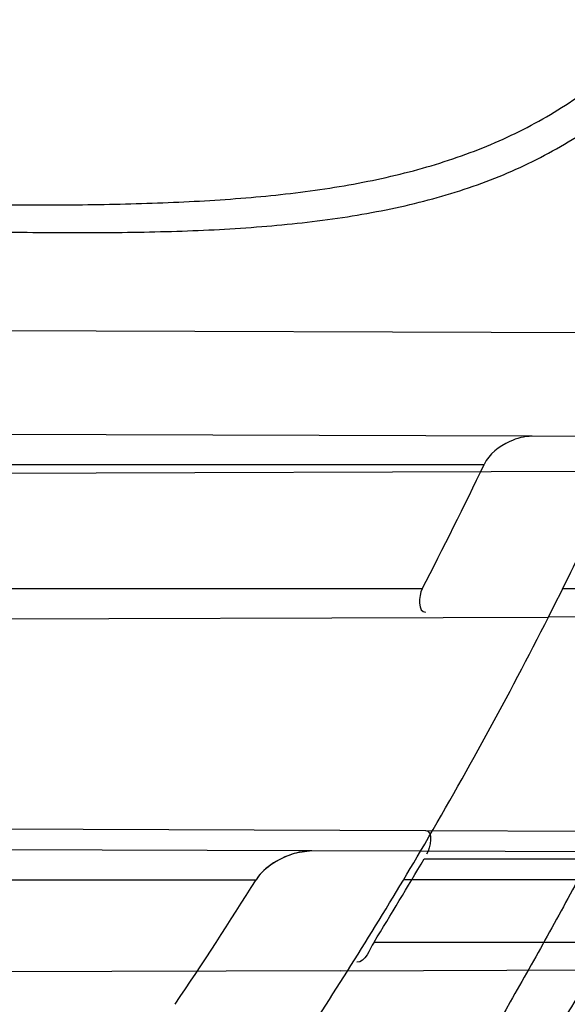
# Model space of a CAD drawing. Header units: millimetres. Extents: x 0 to 297, y 0 to 210.
# Tile 38 of 256: x 147.5564 to 147.5894, y 91.2151 to 91.2743. Entities that reach past the tile are written whole.
import ezdxf

# ---------------------------------------------------------------- set-up
doc = ezdxf.new("R2010")
doc.units = ezdxf.units.MM
doc.header["$LTSCALE"] = 16.335
doc.layers.get('0').update_dxf_attribs({"linetype": 'CONTINUOUS'})
for name, color, linetype in [('01_GLOBAL', 7, 'CONTINUOUS'), ('INTFCLR_1', 7, 'CONTINUOUS'), ('INTFCLR_144815', 7, 'CONTINUOUS')]:
    doc.layers.add(name, color=color, linetype=linetype)

msp = doc.modelspace()

# ---------------------------------------------------------------- linework, layer by layer
at = {"color": 7, "linetype": 'Continuous'}
msp.add_circle((148.0808034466, 92.1164639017), 1.9, dxfattribs=at)
at = {"color": 9, "linetype": 'Continuous'}
msp.add_arc((148.0808034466, 92.1164639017), 1.8756493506, 182.9674534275, 267.0325465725, dxfattribs=at)
at = {"layer": '01_GLOBAL', "color": 7, "linetype": 'Continuous'}
msp.add_circle((148.0808034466, 92.1164639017), 1.925, dxfattribs=at)
at = {"layer": 'INTFCLR_1', "color": 6, "linetype": 'Continuous'}
for p, q in [((147.5548137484, 91.2556289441), (147.5957520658, 91.2554860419)), ((147.5934408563, 91.24924410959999), (147.5872630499, 91.2492656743)), ((147.5920777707, 91.24714935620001), (147.5502124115, 91.24700321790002)), ((147.5819050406, 91.2383638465), (147.5882463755, 91.23838598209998)), ((147.5365936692, 91.2256925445), (147.5808430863, 91.2255380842)), ((147.5805433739, 91.22428913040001), (147.574004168, 91.2243119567)), ((147.5757210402, 91.2170922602), (147.5299342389, 91.2169324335))]:
    msp.add_line(p, q, dxfattribs=at)
at = {"layer": 'INTFCLR_1', "color": 9, "linetype": 'Continuous'}
for p, q in [((147.5872630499, 91.2492656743), (147.555198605, 91.2493776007)), ((147.5456299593, 91.24757411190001), (147.5843773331, 91.24757411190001)), ((147.5806409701, 91.2400741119), (147.5410190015, 91.2400741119)), ((147.6057403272, 91.2400741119), (147.5890947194, 91.2400741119)), ((147.5488212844, 91.23824836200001), (147.5819050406, 91.2383638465)), ((147.6049762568, 91.2384443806), (147.5882463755, 91.23838598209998)), ((147.5808430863, 91.2255380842), (147.6282655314, 91.225372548)), ((147.574004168, 91.2243119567), (147.5396641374, 91.2244318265)), ((147.5977448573, 91.2242290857), (147.5805433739, 91.22428913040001)), ((147.5807610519, 91.2238241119), (147.627493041, 91.2238241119)), ((147.5284686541, 91.2225741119), (147.5706504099, 91.2225741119)), ((147.5968344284, 91.2225741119), (147.5795275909, 91.2225741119)), ((147.577747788, 91.2188241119), (147.6249982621, 91.2188241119)), ((147.5757210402, 91.2170922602), (147.6242184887, 91.2172615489))]:
    msp.add_line(p, q, dxfattribs=at)
at = {"layer": 'INTFCLR_1', "color": 7, "linetype": 'Continuous'}
msp.add_line((147.574004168, 91.2243119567), (147.5731283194, 91.2241954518), dxfattribs=at)
at = {"layer": 'INTFCLR_1', "color": 6, "linetype": 'Continuous'}
for centre, radius, start, end in [((147.3556636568, 91.35632411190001), 0.3017258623, 270, 90.00000002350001), ((147.3556636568, 91.35632411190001), 0.2867456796, 270, 90.00000002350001), ((147.3556636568, 91.35632411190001), 0.2607760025, 333.1113287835, 335.7561731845), ((147.3411003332, 91.3640915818), 0.2697407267, 332.6280237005, 334.4079187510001), ((147.3556636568, 91.35632411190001), 0.2607760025, 326.7481499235, 329.5812702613), ((147.355531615, 91.3561512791), 0.2612255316, 328.2843877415, 329.5648426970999), ((147.3576391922, 91.3557048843), 0.251192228, 325.9543574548, 327.9948563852)]:
    msp.add_arc(centre, radius, start, end, dxfattribs=at)
at = {"layer": 'INTFCLR_1', "color": 9, "linetype": 'Continuous'}
msp.add_arc((147.3556636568, 91.35632411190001), 0.2607760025, 329.5812702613, 333.1113287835, dxfattribs=at)
for points, knots in [([(147.6239207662, 91.2630229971), (147.6245143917, 91.2646383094), (147.625677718, 91.2679000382), (147.6278942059, 91.2745147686), (147.6314905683, 91.2863879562), (147.6348253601, 91.3003236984), (147.6370274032, 91.31277865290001), (147.637953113, 91.3191383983), (147.6384308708, 91.3228167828), (147.6395335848, 91.3320514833), (147.6406793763, 91.34783064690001), (147.6404956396, 91.36644728), (147.639629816, 91.3785116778), (147.6390851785, 91.3840823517), (147.6386841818, 91.38778738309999), (147.6374452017, 91.3977872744), (147.6346320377, 91.41379988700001), (147.6305782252, 91.4294332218), (147.6276786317, 91.43871199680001), (147.6265880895, 91.4420309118), (147.6249290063, 91.4469198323), (147.621186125, 91.4571408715), (147.6147225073, 91.4721421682), (147.6073615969, 91.4863146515), (147.6022300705, 91.495037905), (147.59983173, 91.49892098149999), (147.598238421, 91.5014521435), (147.5939293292, 91.5081091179), (147.5867086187, 91.5183259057), (147.5766787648, 91.5307635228), (147.5681834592, 91.54008643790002), (147.5622490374, 91.5460455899), (147.5589678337, 91.54920070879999), (147.5544151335, 91.5534558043), (147.5480427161, 91.5590273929), (147.541144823, 91.5644332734), (147.5367712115, 91.56754354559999), (147.5346401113, 91.56897350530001), (147.533241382, 91.56987250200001), (147.5319885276, 91.57063788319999), (147.5308874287, 91.5712699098), (147.5299491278, 91.57176025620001), (147.5291251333, 91.5721478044), (147.5284918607, 91.5723508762), (147.5279419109, 91.57249513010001), (147.5276450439, 91.5721332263), (147.5279068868, 91.5716254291), (147.528285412, 91.5709843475), (147.528982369, 91.57009863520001), (147.5299093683, 91.56900729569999), (147.53099579, 91.56780618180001), (147.5321866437, 91.5665242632), (147.5339471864, 91.56466063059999), (147.5364529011, 91.56204119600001), (147.5411298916, 91.55713350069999), (147.546237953, 91.5516275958), (147.5508912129, 91.54636519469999), (147.5537675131, 91.54301891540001), (147.5583927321, 91.5375256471), (147.5654736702, 91.52862354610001), (147.5747566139, 91.5156719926), (147.581475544, 91.5050988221), (147.5858745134, 91.49757284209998), (147.5888592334, 91.492279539), (147.5940084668, 91.4826176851), (147.6008853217, 91.46802735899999), (147.605629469, 91.45586290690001), (147.6078360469, 91.44955591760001)], [0, 0, 0, 0, 0.0103792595, 0.0208842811, 0.0420721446, 0.0851858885, 0.1071984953, 0.1183380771, 0.123943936, 0.1295693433, 0.1744299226, 0.2192388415, 0.2417237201, 0.2473597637, 0.2529962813, 0.2641993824, 0.3081295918, 0.3509327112, 0.3614952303, 0.3667582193, 0.3720021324, 0.3926323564, 0.4323913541, 0.4704239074, 0.4888657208, 0.4934194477, 0.497950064, 0.5069039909, 0.5412450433, 0.5733438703, 0.6032118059, 0.6172673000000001, 0.6240601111, 0.6306649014, 0.6548506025, 0.6750843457, 0.6834913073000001, 0.6872123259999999, 0.6905622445, 0.6935176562, 0.6960693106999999, 0.6982084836, 0.6999280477, 0.7014829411, 0.7024060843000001, 0.7029587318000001, 0.7038763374, 0.7054334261, 0.7076628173, 0.7105600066, 0.714112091, 0.7174145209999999, 0.7211168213, 0.7295725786, 0.7392778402, 0.7620040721, 0.7748640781, 0.7816422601, 0.7886165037, 0.8181744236, 0.8502177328, 0.884679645, 0.8936796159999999, 0.902792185, 0.9213283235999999, 0.9597006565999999, 1, 1, 1, 1]), ([(147.5311764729, 91.57132411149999), (147.5318287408, 91.5713240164), (147.5336257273, 91.5703676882), (147.5357695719, 91.56920293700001), (147.5378575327, 91.5678745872), (147.540022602, 91.5664516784), (147.5444669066, 91.5633499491), (147.5514777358, 91.5579678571), (147.5579605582, 91.5524167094), (147.5625922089, 91.5481782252), (147.5659282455, 91.5450376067), (147.5719597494, 91.53910867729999), (147.580595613, 91.52983364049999), (147.5907946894, 91.51745818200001), (147.5981414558, 91.50728802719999), (147.6025258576, 91.5006611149), (147.60414614, 91.49814277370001), (147.6065841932, 91.4942808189), (147.6117989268, 91.48560842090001), (147.6192817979, 91.4715157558), (147.6258568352, 91.45659014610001), (147.6296645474, 91.44641925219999), (147.6313517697, 91.4415559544), (147.6324604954, 91.4382553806), (147.6354073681, 91.4290313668), (147.6395285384, 91.4134880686), (147.6423901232, 91.3975587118), (147.6436501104, 91.38761200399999), (147.6440578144, 91.3839275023), (147.6446115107, 91.3783882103), (147.6454917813, 91.3663917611), (147.6456786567, 91.3478767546), (147.6445135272, 91.3321854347), (147.6433925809, 91.3230036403), (147.6429068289, 91.3193455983), (147.6419655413, 91.31302046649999), (147.6397259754, 91.3006309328), (147.6363346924, 91.2867710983), (147.6326792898, 91.27496708), (147.6304259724, 91.2683893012), (147.6292433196, 91.26514577), (147.6286398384, 91.26353946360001)], [0, 0, 0, 0, 0.0056084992, 0.016622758, 0.0214510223, 0.0268121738, 0.0389184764, 0.0680276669, 0.1027789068, 0.1122614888, 0.1220107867, 0.1421735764, 0.1849752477, 0.2309092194, 0.2799812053, 0.2927645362, 0.2992310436, 0.3057293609, 0.3320345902, 0.3862266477, 0.4428037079, 0.4721337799, 0.479586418, 0.4870651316, 0.5020714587, 0.5628449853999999, 0.6251697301, 0.6410581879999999, 0.6490513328, 0.6570434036, 0.6889243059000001, 0.7524504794, 0.8160576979, 0.8240355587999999, 0.8319861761, 0.8477866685, 0.8790166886, 0.9402183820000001, 0.9703167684, 0.9852456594, 1, 1, 1, 1]), ([(147.6078360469, 91.44955591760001), (147.6101299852, 91.44299922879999), (147.6142956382, 91.42952576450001), (147.6182613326, 91.4122075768), (147.6202192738, 91.4006412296), (147.6210065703, 91.39518478), (147.6214994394, 91.3915132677), (147.6227052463, 91.3813993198), (147.623864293, 91.3647211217), (147.6237011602, 91.3479837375), (147.6230932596, 91.3377512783), (147.6228153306, 91.3340172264), (147.6223459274, 91.32845986), (147.6210514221, 91.316626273), (147.6180380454, 91.29878467), (147.6143540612, 91.28396869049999), (147.6118533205, 91.2754656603), (147.6108389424, 91.2721312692), (147.6090123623, 91.2664116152), (147.6051536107, 91.2553712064), (147.5989882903, 91.2403218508), (147.5926455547, 91.22739948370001), (147.588554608, 91.2198568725), (147.5870705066, 91.21719653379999), (147.5848652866, 91.2133153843), (147.5801153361, 91.2053160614), (147.5725777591, 91.1938048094), (147.5633378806, 91.1812395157), (147.5566749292, 91.173042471), (147.5528339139, 91.16854333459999), (147.551385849, 91.16686409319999), (147.5489422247, 91.1640712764), (147.5444265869, 91.1590434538), (147.5395205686, 91.15382001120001), (147.5350750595, 91.14916276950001), (147.5324472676, 91.14642530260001), (147.5302613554, 91.14401157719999), (147.5288390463, 91.1424858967), (147.5269884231, 91.13966284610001), (147.5301672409, 91.1409193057), (147.5319512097, 91.141994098), (147.5341146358, 91.14331988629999), (147.5360112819, 91.14459412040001), (147.5382932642, 91.1461762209), (147.5413846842, 91.14844087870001), (147.5453415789, 91.15151625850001), (147.5512543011, 91.1563820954), (147.5565470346, 91.16112874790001), (147.5611780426, 91.16556996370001), (147.5644972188, 91.16884566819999), (147.5704790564, 91.1750133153), (147.5790048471, 91.18463110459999), (147.5890158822, 91.1974187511), (147.5961841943, 91.2078944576), (147.6004450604, 91.21470752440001), (147.6020181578, 91.21729598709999), (147.6043852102, 91.2212675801), (147.6094401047, 91.23018520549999), (147.6166547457, 91.24466011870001), (147.621618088, 91.2567571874), (147.6239207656, 91.2630229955)], [0, 0, 0, 0, 0.0419449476, 0.0850695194, 0.1071739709, 0.1127634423, 0.1183584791, 0.1295423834, 0.1742656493, 0.2191961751, 0.2304978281, 0.2361598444, 0.2418057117, 0.2641744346, 0.3080240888, 0.3509528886, 0.3562644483, 0.3615432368, 0.3719979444, 0.3925183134, 0.4321501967, 0.4701192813, 0.4793724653, 0.4839620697, 0.48851378, 0.5063269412, 0.5401307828, 0.5715496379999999, 0.6004673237, 0.6038923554, 0.6072711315, 0.6138564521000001, 0.6263016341, 0.6480618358, 0.6572019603, 0.6650284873, 0.6713159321, 0.6759369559, 0.6799952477, 0.6841765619, 0.6887949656, 0.6950107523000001, 0.6986911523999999, 0.7027318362, 0.7117342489, 0.7218512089, 0.7329803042, 0.7579718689, 0.7647510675, 0.7717251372, 0.7861300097, 0.8166264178, 0.8492835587, 0.8841348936, 0.8932111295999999, 0.8978052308, 0.9024247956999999, 0.92112918, 0.9596906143, 1, 1, 1, 1]), ([(147.5311764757, 91.1413241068), (147.5310781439, 91.14132411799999), (147.5308373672, 91.14137158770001), (147.5308497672, 91.1418044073), (147.5311074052, 91.1422497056), (147.5315528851, 91.142911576), (147.5322318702, 91.14373533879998), (147.5335407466, 91.1452190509), (147.5355593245, 91.1473348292), (147.5383533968, 91.1501930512), (147.5428736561, 91.1547964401), (147.5478811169, 91.1599991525), (147.5524841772, 91.1649963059), (147.5549756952, 91.16777374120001), (147.5564519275, 91.1694435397), (147.5603658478, 91.1739155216), (147.5671547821, 91.1820635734), (147.5765732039, 91.1945612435), (147.5842592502, 91.2060163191), (147.5891039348, 91.21397962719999), (147.5913524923, 91.217842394), (147.5928653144, 91.2204893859), (147.5970335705, 91.2279909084), (147.6034974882, 91.24084499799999), (147.6097854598, 91.25582728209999), (147.6137211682, 91.2668203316), (147.6155837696, 91.27251442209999), (147.6166180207, 91.2758335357), (147.6191666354, 91.28429392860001), (147.6229221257, 91.2990378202), (147.6259956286, 91.3168025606), (147.6273158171, 91.32858523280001), (147.6277944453, 91.33411784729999), (147.6280778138, 91.3378349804), (147.6286975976, 91.3480207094), (147.6288639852, 91.364684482), (147.6276820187, 91.3812878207), (147.6264527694, 91.3913544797), (147.6259502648, 91.39500924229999), (147.6251474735, 91.4004414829), (147.6231505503, 91.4119586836), (147.6191057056, 91.4292020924), (147.6148598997, 91.44260751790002), (147.6125223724, 91.4491302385)], [0, 0, 0, 0, 0.0008731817, 0.001718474, 0.0032338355, 0.0055641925, 0.0087322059, 0.0127298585, 0.0231213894, 0.0346993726, 0.0482226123, 0.08041255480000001, 0.0988155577, 0.1085507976, 0.1135449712, 0.1186069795, 0.1613231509, 0.207686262, 0.2575123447, 0.2837454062, 0.2904461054, 0.2972015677, 0.3108182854, 0.366650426, 0.4248609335, 0.4549769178, 0.4703146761, 0.4780576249, 0.4858477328, 0.5487775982, 0.6130123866, 0.6457680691, 0.6540347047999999, 0.6623246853, 0.6788711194, 0.7446474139, 0.8101273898, 0.8265053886, 0.8346996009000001, 0.8428861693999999, 0.8752668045, 0.9384714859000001, 1, 1, 1, 1]), ([(147.5440960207, 91.2633257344), (147.5450085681, 91.26330980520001), (147.5468289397, 91.26327969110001), (147.550439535, 91.2632276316), (147.5548943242, 91.2631818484), (147.5593074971, 91.26318594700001), (147.5627871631, 91.2632456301), (147.5661719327, 91.2633524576), (147.5702774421, 91.2635930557), (147.5742812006, 91.26405122), (147.5773584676, 91.2645924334), (147.5802872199, 91.2652486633), (147.5837849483, 91.2663297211), (147.5870688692, 91.26784422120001), (147.5895039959, 91.2693220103), (147.5918252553, 91.27098750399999), (147.5939626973, 91.2729375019), (147.5959009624, 91.27513290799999), (147.5977615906, 91.27755319), (147.5998633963, 91.28090468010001), (147.601644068, 91.2845301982), (147.6029197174, 91.28760440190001), (147.6041063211, 91.290815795), (147.6048675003, 91.2932827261), (147.6053207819, 91.294950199)], [0, 0, 0, 0, 0.0354711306, 0.0707575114, 0.14033856, 0.2086125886, 0.242264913, 0.2755899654, 0.3402220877, 0.4020491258, 0.4320758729, 0.46161465, 0.5186626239, 0.5740151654, 0.6016454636, 0.6292656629, 0.6849556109, 0.713590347, 0.743019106, 0.8035158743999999, 0.8669685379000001, 0.8997725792, 0.9328427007, 1, 1, 1, 1]), ([(147.5440698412, 91.2618273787), (147.5450052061, 91.2618000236), (147.5468712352, 91.26174745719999), (147.5505729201, 91.2616521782), (147.5551408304, 91.261555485), (147.5596668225, 91.2615137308), (147.5632359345, 91.2615412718), (147.5667073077, 91.26162001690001), (147.5709174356, 91.2618336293), (147.5750233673, 91.2622788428), (147.5781779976, 91.2628207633), (147.5811791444, 91.2634862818), (147.5847632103, 91.2645945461), (147.5881232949, 91.26616270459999), (147.590611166, 91.26769844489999), (147.5929841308, 91.26943560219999), (147.5951645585, 91.27147261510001), (147.5971370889, 91.2737669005), (147.5990320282, 91.2763029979), (147.6011681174, 91.27981732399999), (147.6029717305, 91.2836160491), (147.6042619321, 91.2868392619), (147.6054618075, 91.290210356), (147.6062288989, 91.29279848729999), (147.606685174, 91.29454754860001)], [0, 0, 0, 0, 0.0352844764, 0.0703893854, 0.1396239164, 0.207562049, 0.241046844, 0.2742025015, 0.338485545, 0.3999488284, 0.4297887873, 0.4591358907, 0.5158255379, 0.570881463, 0.5984070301, 0.6259627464, 0.6816732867, 0.7104019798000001, 0.739984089, 0.8009583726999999, 0.8651010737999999, 0.8983203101, 0.9318417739, 1, 1, 1, 1]), ([(147.6286398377, 91.26353946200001), (147.6262971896, 91.2573039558), (147.6212466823, 91.2452642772), (147.6139124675, 91.2308710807), (147.6087756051, 91.2220056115), (147.6063693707, 91.2180557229), (147.6047696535, 91.215480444), (147.6004343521, 91.2086983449), (147.593140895, 91.1982707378), (147.5829609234, 91.1855474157), (147.5742940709, 91.1759794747), (147.5682143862, 91.1698434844), (147.5648397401, 91.166583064), (147.5601283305, 91.1621594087), (147.554745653, 91.15743254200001), (147.5487350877, 91.15258708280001), (147.544713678, 91.1495239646), (147.541566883, 91.14726417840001), (147.5392555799, 91.14569188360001), (147.5366540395, 91.1439771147), (147.5340672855, 91.1424989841), (147.5317988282, 91.1413240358), (147.5311764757, 91.1413241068)], [0, 0, 0, 0, 0.1254392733, 0.2455954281, 0.3039386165, 0.3183545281, 0.3326935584, 0.3610298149, 0.4699340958, 0.5721292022, 0.6676979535, 0.7128867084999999, 0.7347758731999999, 0.7560605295, 0.8345894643, 0.86959304, 0.9014329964, 0.9297831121, 0.9425142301, 0.954114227, 0.9882800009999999, 1, 1, 1, 1])]:
    msp.add_open_spline(points, degree=3, knots=knots, dxfattribs=at)
at = {"layer": 'INTFCLR_1', "color": 6, "linetype": 'Continuous'}
for points, knots in [([(147.5524190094, 91.57132411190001), (147.5518087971, 91.57132411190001), (147.5529114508, 91.5692236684), (147.5538583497, 91.5680649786), (147.5554058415, 91.56603172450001), (147.5573153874, 91.5637319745), (147.5597564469, 91.56079692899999), (147.5626098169, 91.5573885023), (147.5656703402, 91.5536813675), (147.5686923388, 91.5499560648), (147.571505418, 91.54640770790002), (147.5740879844, 91.5430774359), (147.5764364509, 91.53997985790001), (147.5785589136, 91.53711993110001), (147.5804701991, 91.53449113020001), (147.5821890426, 91.5320821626), (147.5837330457, 91.529879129), (147.5851142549, 91.527876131), (147.5863481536, 91.5260600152), (147.5874498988, 91.5244157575), (147.5884368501, 91.52292425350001), (147.5893145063, 91.52158304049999), (147.590301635, 91.52005887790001), (147.5913416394, 91.5184318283), (147.5924164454, 91.51672483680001), (147.5934051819, 91.5151347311), (147.5944675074, 91.51340362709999), (147.5954727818, 91.51173989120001), (147.5963989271, 91.5101860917), (147.5972040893, 91.50882047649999), (147.5980924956, 91.5072948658), (147.5990691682, 91.5055946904), (147.6001439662, 91.503694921), (147.6013258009, 91.5015697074), (147.6026254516, 91.49918624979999), (147.6040567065, 91.4965029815), (147.6056293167, 91.4934797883), (147.6073520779, 91.49007026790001), (147.6092357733, 91.4862176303), (147.6112959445, 91.48184252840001), (147.6135459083, 91.4768493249), (147.6159975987, 91.4711159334), (147.6186600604, 91.46449556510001), (147.621540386, 91.45677847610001), (147.6245995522, 91.4477874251), (147.6276353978, 91.43777021), (147.6304347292, 91.4271489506), (147.6328479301, 91.41640510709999), (147.6348548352, 91.405631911), (147.6364550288, 91.3948720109), (147.6376568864, 91.3841237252), (147.6384643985, 91.3734124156), (147.6388848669, 91.3627276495), (147.638923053, 91.3520862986), (147.6385832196, 91.34147856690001), (147.6378679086, 91.3309058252), (147.6367790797, 91.3203765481), (147.6353146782, 91.30986953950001), (147.6334744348, 91.2993988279), (147.6312492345, 91.2889416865), (147.6286373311, 91.27851137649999), (147.6256726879, 91.26825261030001), (147.6225298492, 91.2586638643), (147.6194333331, 91.2501513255), (147.6165578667, 91.24288110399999), (147.613914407, 91.2366339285), (147.6114912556, 91.23122494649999), (147.6092772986, 91.2265132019), (147.6072566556, 91.222383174), (147.6054148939, 91.2187488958), (147.6037381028, 91.2155404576), (147.6022167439, 91.21270536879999), (147.6008394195, 91.21019779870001), (147.5995919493, 91.20797263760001), (147.5984619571, 91.205992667), (147.5974378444, 91.2042264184), (147.5965123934, 91.2026529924), (147.5956788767, 91.20125348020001), (147.5947260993, 91.1996710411), (147.5936842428, 91.1979643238), (147.5924549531, 91.195983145), (147.5913949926, 91.1943013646), (147.5904087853, 91.1927574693), (147.5895314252, 91.19139819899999), (147.5885421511, 91.1898833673), (147.5874297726, 91.1882012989), (147.5861816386, 91.18634056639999), (147.5847816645, 91.18428595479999), (147.5832139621, 91.18202299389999), (147.5814607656, 91.179538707), (147.5795082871, 91.1768262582), (147.5773377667, 91.1738741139), (147.5749300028, 91.1706720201), (147.5722786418, 91.16722855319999), (147.5693828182, 91.16355418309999), (147.5662651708, 91.1596930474), (147.5630841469, 91.155829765), (147.5601062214, 91.152268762), (147.5575479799, 91.1491965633), (147.5555504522, 91.14679617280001), (147.5539276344, 91.14467529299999), (147.5529496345, 91.1434806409), (147.5517963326, 91.1413241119), (147.5524190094, 91.1413241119)], [0, 0, 0, 0, 0.0038604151, 0.0075016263, 0.0124785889, 0.0188917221, 0.0268498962, 0.0364677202, 0.04706947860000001, 0.0572444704, 0.0668187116, 0.0757144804, 0.08390538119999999, 0.0914099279, 0.098245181, 0.1044667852, 0.1101313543, 0.1152642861, 0.1198589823, 0.1240215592, 0.1277856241, 0.1311734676, 0.1341617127, 0.1392736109, 0.1433897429, 0.1469230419, 0.1511192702, 0.1562389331, 0.1592204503, 0.1625628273, 0.1662680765, 0.1703891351, 0.1749670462, 0.1800766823, 0.185772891, 0.1921413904, 0.1993155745, 0.2073310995, 0.2163076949, 0.2264451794, 0.2379233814, 0.250953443, 0.2658909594, 0.2830621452, 0.3030578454, 0.3259639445, 0.3492662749, 0.372530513, 0.3956109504, 0.4185782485, 0.4413347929, 0.4640172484, 0.48651927, 0.5089682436, 0.5313242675, 0.553647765, 0.5759939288, 0.5982772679, 0.6207473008, 0.6432362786, 0.6658996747, 0.6887559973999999, 0.7107777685, 0.7297237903, 0.7460531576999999, 0.7602331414, 0.7726347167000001, 0.7835467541, 0.7931663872, 0.8017211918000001, 0.8093215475, 0.8160683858, 0.8220758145, 0.8274205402, 0.8322066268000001, 0.8364980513, 0.8403368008, 0.8437547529, 0.8468031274, 0.8520223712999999, 0.8564046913, 0.8615533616, 0.8645986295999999, 0.8679945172, 0.8717882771, 0.8760445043, 0.8807522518, 0.8859628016, 0.8917731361, 0.8981681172, 0.9051985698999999, 0.9129160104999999, 0.9213486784, 0.9305434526, 0.9404096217, 0.9509435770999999, 0.9619432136, 0.9720502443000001, 0.9803711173, 0.9870628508, 0.9922716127, 0.99606073, 1, 1, 1, 1]), ([(147.5524190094, 91.1413241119), (147.5531143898, 91.1413241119), (147.5543203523, 91.14213679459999), (147.5561744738, 91.14325300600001), (147.5583002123, 91.1447976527), (147.560928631, 91.14681022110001), (147.5640582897, 91.14937974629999), (147.5675074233, 91.15237487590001), (147.5710070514, 91.1555769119), (147.574310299, 91.1587419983), (147.5773371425, 91.16175781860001), (147.5800923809, 91.16460395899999), (147.5825889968, 91.1672661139), (147.5848455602, 91.1697411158), (147.5868773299, 91.1720281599), (147.5887011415, 91.1741288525), (147.5903405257, 91.1760572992), (147.5918089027, 91.1778176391), (147.59312239, 91.1794189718), (147.5942950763, 91.1808709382), (147.5953447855, 91.18218881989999), (147.5962981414, 91.1834007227), (147.5972372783, 91.1846080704), (147.5982377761, 91.1859099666), (147.5992999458, 91.187311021), (147.6003509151, 91.1887170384), (147.6013832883, 91.1901164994), (147.6024574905, 91.19159267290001), (147.6036466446, 91.1932514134), (147.6049757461, 91.1951365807), (147.6064609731, 91.1972842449), (147.6081179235, 91.19973355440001), (147.6099603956, 91.2025250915), (147.6120026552, 91.20570886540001), (147.6142665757, 91.2093548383), (147.6167734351, 91.21354352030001), (147.6195429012, 91.2183732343), (147.6225956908, 91.2239740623), (147.6259494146, 91.23049845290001), (147.6296263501, 91.2381747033), (147.6335547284, 91.2471120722), (147.6374822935, 91.2570297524), (147.6411546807, 91.26748627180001), (147.6444163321, 91.27808548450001), (147.6472390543, 91.28872386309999), (147.6496322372, 91.2993899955), (147.6515947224, 91.3100274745), (147.6531423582, 91.3206651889), (147.6542785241, 91.3312578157), (147.6550140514, 91.3418222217), (147.655355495, 91.3523479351), (147.6553083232, 91.36283677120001), (147.6548760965, 91.3732949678), (147.6540611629, 91.3837158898), (147.6528633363, 91.39410400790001), (147.6512816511, 91.40445780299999), (147.649316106, 91.4147614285), (147.6469588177, 91.4250379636), (147.6442058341, 91.4352745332), (147.6410435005, 91.44548298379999), (147.6374805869, 91.4556114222), (147.6336594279, 91.4652777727), (147.6298256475, 91.47403311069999), (147.6262354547, 91.48156843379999), (147.6229615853, 91.48797792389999), (147.6199846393, 91.4934796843), (147.617284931, 91.4982265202), (147.6148405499, 91.5023464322), (147.6126315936, 91.50593695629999), (147.6106351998, 91.50908022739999), (147.6088346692, 91.5118359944), (147.6072125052, 91.5142588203), (147.6057564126, 91.51638728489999), (147.6044486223, 91.5182624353), (147.6032796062, 91.51991080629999), (147.6022307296, 91.5213681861), (147.6012884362, 91.5226603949), (147.6003875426, 91.52388111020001), (147.599451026, 91.5251356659), (147.5984191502, 91.5265005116), (147.5973563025, 91.52788680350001), (147.5962900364, 91.5292585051), (147.5952102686, 91.5306298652), (147.5940251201, 91.53211414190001), (147.5927013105, 91.5337461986), (147.5912185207, 91.535542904), (147.5895625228, 91.5375118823), (147.5877136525, 91.5396634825), (147.5856554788, 91.54200321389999), (147.583366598, 91.5445380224), (147.5808303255, 91.5472668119), (147.5780323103, 91.5501828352), (147.5749547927, 91.55327492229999), (147.5715984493, 91.5565159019), (147.5680191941, 91.55981674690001), (147.5644644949, 91.5629254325), (147.5612102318, 91.5656152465), (147.5584715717, 91.5677235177), (147.5562664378, 91.5693347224), (147.5543599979, 91.57048668), (147.5531273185, 91.57132411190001), (147.5524190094, 91.57132411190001)], [0, 0, 0, 0, 0.0042187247, 0.0081401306, 0.0133978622, 0.0200459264, 0.0282638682, 0.0379443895, 0.0477615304, 0.05703690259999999, 0.0656973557, 0.0736821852, 0.0810680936, 0.0878383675, 0.0940009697, 0.0996271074, 0.1047154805, 0.1093563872, 0.1135342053, 0.1172803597, 0.1206792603, 0.1237557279, 0.1266349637, 0.1299589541, 0.1337168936, 0.1373013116, 0.1406085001, 0.1442672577, 0.148377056, 0.1529904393, 0.1582606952, 0.164218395, 0.1709303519, 0.1785521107, 0.1871652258, 0.1969659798, 0.2081658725, 0.2209392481, 0.2356613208, 0.2526660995, 0.2725685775, 0.2948769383, 0.3173640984, 0.3397873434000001, 0.3621386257, 0.3841211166, 0.4060891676, 0.4277469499, 0.4493218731, 0.470705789, 0.4919793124, 0.5131981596, 0.5343255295, 0.5554668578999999, 0.5765984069, 0.5977513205, 0.6189954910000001, 0.6402209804, 0.6617015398, 0.6832900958, 0.7050415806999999, 0.7268239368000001, 0.7463339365, 0.7630160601, 0.7774553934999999, 0.7899931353, 0.8009638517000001, 0.8105830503, 0.8190545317, 0.8265380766, 0.8331730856, 0.8390248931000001, 0.8442268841, 0.8488182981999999, 0.8528943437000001, 0.8564866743, 0.8597116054, 0.8625968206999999, 0.8656908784, 0.8692094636, 0.8729771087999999, 0.8762884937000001, 0.879749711, 0.8835661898, 0.8878115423, 0.8924986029, 0.8976989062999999, 0.9034198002, 0.9097088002, 0.9166034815, 0.9241390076, 0.9323094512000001, 0.9411199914, 0.9506041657, 0.9606137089, 0.9706541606, 0.9792553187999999, 0.9862062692, 0.9916647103, 0.9957028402, 1, 1, 1, 1]), ([(147.5872630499, 91.2492656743), (147.5868025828, 91.2492672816), (147.5856730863, 91.2489646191), (147.5846740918, 91.2481954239), (147.5843773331, 91.24757411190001)], [0, 0, 0, 0, 0.40075183, 1, 1, 1, 1])]:
    msp.add_open_spline(points, degree=3, knots=knots, dxfattribs=at)
for points in [[(147.5806409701, 91.2400741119), (147.5804225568, 91.239653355), (147.580379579, 91.23866624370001), (147.5808536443, 91.2386678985)], [(147.5808430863, 91.2255380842), (147.5813214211, 91.22553641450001), (147.5811557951, 91.2245172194), (147.580913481, 91.22410479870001)], [(147.577747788, 91.2188241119), (147.5774678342, 91.2183710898), (147.5772485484, 91.2176061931), (147.5767160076, 91.2176043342)]]:
    msp.add_open_spline(points, degree=3, dxfattribs=at)
at = {"layer": 'INTFCLR_1', "color": 7, "linetype": 'Continuous'}
for points, knots in [([(147.5740025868, 91.2243107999), (147.5734918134, 91.22431266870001), (147.5722269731, 91.223990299), (147.5710597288, 91.2232340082), (147.5706494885, 91.22257314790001)], [0, 0, 0, 0, 0.3963763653, 1, 1, 1, 1]), ([(147.5731283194, 91.2241954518), (147.5726208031, 91.2240676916), (147.5716922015, 91.22365822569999), (147.570904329, 91.2229803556), (147.5706504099, 91.2225741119)], [0, 0, 0, 0, 0.522086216, 1, 1, 1, 1])]:
    msp.add_open_spline(points, degree=3, knots=knots, dxfattribs=at)
at = {"layer": 'INTFCLR_144815', "color": 6, "linetype": 'Continuous'}
for radius in [0.3190566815, 0.3040475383]:
    msp.add_circle((147.3556636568, 91.35632411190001), radius, dxfattribs=at)
for radius, start, end in [(0.4398395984, 313.9937911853, 154.5150993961), (0.3305190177, 45.0000000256, 314.9999999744), (0.329927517, 44.99999995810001, 315.0000000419), (0.3294494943, 44.99999997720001, 315.0000000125), (0.3241269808, 308.490992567, 51.50900743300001), (0.3200091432, 313.9992414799, 46.00075850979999), (0.2978344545, 295.6072723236, 334.3927276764), (0.2828253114, 297.0737153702, 332.9262846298)]:
    msp.add_arc((147.3556636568, 91.35632411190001), radius, start, end, dxfattribs=at)
at = {"layer": 'INTFCLR_144815', "color": 9, "linetype": 'Continuous'}
for centre, radius, start, end in [((147.3556636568, 91.35632411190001), 0.4080560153, 292.4997540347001, 54.0964566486), ((147.3556636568, 91.35632411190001), 0.3298406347, 314.0862202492, 45.9137797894), ((147.3556636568, 91.35632411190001), 0.3219531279, 313.8592910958, 46.1407088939), ((147.3556636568, 91.35632411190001), 0.3198467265, 314.0319604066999, 45.9680396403), ((147.3556636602, 91.3563241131), 0.3681108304, 292.4997540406, 16.610836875)]:
    msp.add_arc(centre, radius, start, end, dxfattribs=at)
at = {"layer": 'INTFCLR_144815', "color": 6, "linetype": 'Continuous'}
for points, knots in [([(147.5784687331, 91.13382420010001), (147.5781248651, 91.1338305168), (147.5784667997, 91.1351065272), (147.5789335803, 91.13570228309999), (147.5794381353, 91.13651419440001), (147.5799269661, 91.13721519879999), (147.5805020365, 91.13802435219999), (147.581162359, 91.13892311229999), (147.5819099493, 91.1399218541), (147.5827456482, 91.1410217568), (147.5836709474, 91.1422277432), (147.5846879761, 91.1435451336), (147.5857985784, 91.1449795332), (147.5870029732, 91.14653486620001), (147.5882990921, 91.1482126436), (147.5896836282, 91.1500132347), (147.5911548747, 91.15193951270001), (147.5927145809, 91.15399936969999), (147.5943650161, 91.15620210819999), (147.596103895, 91.1585517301), (147.5979255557, 91.16104816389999), (147.599823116, 91.1636899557), (147.6017910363, 91.1664778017), (147.6038223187, 91.1694105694), (147.6059091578, 91.17248603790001), (147.6080430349, 91.17570086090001), (147.610214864, 91.17905059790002), (147.6124151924, 91.1825298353), (147.6146343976, 91.1861323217), (147.6168628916, 91.189851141), (147.6190913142, 91.19367890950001), (147.6213106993, 91.1976079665), (147.6235126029, 91.2016305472), (147.6256891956, 91.2057389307), (147.6278333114, 91.2099255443), (147.6299384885, 91.2141830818), (147.631998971, 91.2185045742), (147.6340096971, 91.22288344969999), (147.635966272, 91.22731357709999), (147.6378649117, 91.23178925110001), (147.6397023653, 91.2363051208), (147.6414762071, 91.24085704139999), (147.6431808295, 91.2454316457), (147.6448144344, 91.2500236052), (147.6463777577, 91.25463405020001), (147.6478725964, 91.25926866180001), (147.6492992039, 91.2639290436), (147.6506556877, 91.2686094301), (147.651941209, 91.2733071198), (147.653154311, 91.27801617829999), (147.6542942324, 91.28273212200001), (147.6553612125, 91.2874541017), (147.656355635, 91.2921819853), (147.6572778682, 91.2969157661), (147.6581281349, 91.3016549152), (147.6589065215, 91.306398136), (147.6596131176, 91.31114385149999), (147.6602481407, 91.31589110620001), (147.6608118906, 91.3206396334), (147.6613046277, 91.32538908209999), (147.6617265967, 91.3301391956), (147.6620780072, 91.33488963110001), (147.6623590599, 91.33964034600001), (147.662569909, 91.3443911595), (147.6627106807, 91.34914211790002), (147.6627814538, 91.35389307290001), (147.6627822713, 91.3586440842), (147.6627131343, 91.3633950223), (147.6625740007, 91.3681459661), (147.6623647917, 91.3728967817), (147.6620853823, 91.37764750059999), (147.6617356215, 91.38239791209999), (147.6613153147, 91.3871479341), (147.6608242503, 91.3918972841), (147.6602621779, 91.39664575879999), (147.6596288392, 91.4013929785), (147.6589239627, 91.40613849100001), (147.6581472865, 91.4108816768), (147.6572985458, 91.41562188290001), (147.6563774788, 91.4203583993), (147.6553839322, 91.4250899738), (147.654317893, 91.42981488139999), (147.6531794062, 91.4345314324), (147.6519684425, 91.4392384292), (147.6506848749, 91.4439351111), (147.6493287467, 91.44862012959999), (147.6479004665, 91.4532910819), (147.6464007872, 91.4579448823), (147.6448306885, 91.4625782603), (147.6431912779, 91.4671880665), (147.6414839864, 91.4717707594), (147.6397106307, 91.47632235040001), (147.6378734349, 91.4808384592), (147.6359750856, 91.48531428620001), (147.6340187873, 91.48974459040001), (147.6320083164, 91.4941236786), (147.6299480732, 91.4984454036), (147.6278431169, 91.5027031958), (147.6256991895, 91.506890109), (147.623522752, 91.51099883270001), (147.6213209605, 91.5150218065), (147.6191016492, 91.51895129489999), (147.6168732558, 91.5227795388), (147.6146447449, 91.5264988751), (147.6124254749, 91.53010191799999), (147.6102250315, 91.53358175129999), (147.6080530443, 91.53693210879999), (147.6059189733, 91.54014756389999), (147.6038319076, 91.5432236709), (147.6018003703, 91.5461570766), (147.5998321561, 91.54894557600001), (147.5979341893, 91.551588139), (147.5961124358, 91.5540848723), (147.5943718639, 91.55643693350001), (147.5927164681, 91.55864638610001), (147.5911492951, 91.5607160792), (147.5896725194, 91.5626494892), (147.5882875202, 91.564450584), (147.5869950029, 91.5661236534), (147.5857951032, 91.5676731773), (147.5846874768, 91.5691037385), (147.5836714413, 91.5704198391), (147.5827460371, 91.5716259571), (147.5819101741, 91.5727260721), (147.5811625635, 91.57372483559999), (147.5805021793, 91.5746236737), (147.57992705, 91.5754329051), (147.5794381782, 91.57613396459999), (147.5789336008, 91.57694590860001), (147.5784668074, 91.5775416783), (147.578124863, 91.57881770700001), (147.5784687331, 91.5788240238)], [0, 0, 0, 0, 0.0021236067, 0.0044659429, 0.005996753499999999, 0.007775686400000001, 0.0098091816, 0.0121043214, 0.0146687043, 0.0175100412, 0.0206343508, 0.0240542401, 0.0277864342, 0.0318356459, 0.0362005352, 0.040877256, 0.0458603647, 0.0511668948, 0.0568307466, 0.06285557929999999, 0.0692156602, 0.07591263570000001, 0.0829392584, 0.09028590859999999, 0.0979403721, 0.1058876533, 0.114110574, 0.1225900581, 0.1313055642, 0.140235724, 0.1493588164, 0.1586532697, 0.1680981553, 0.1776734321, 0.1873601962, 0.1971407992, 0.2069991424, 0.2169205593, 0.2268918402, 0.236901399, 0.2469387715, 0.256994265, 0.2670652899, 0.2770813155, 0.2870874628, 0.2971238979, 0.3071487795, 0.3171804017, 0.3272115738, 0.3372204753, 0.347205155, 0.3571681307, 0.3671107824, 0.3770356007, 0.3869457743, 0.396839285, 0.4067137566, 0.4165706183, 0.4264117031, 0.436238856, 0.4460529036, 0.4558561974, 0.465649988, 0.4754369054, 0.4852183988, 0.4949970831, 0.5047743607, 0.514552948, 0.5243342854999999, 0.5341210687, 0.5439147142, 0.5537177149, 0.5635313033, 0.5733577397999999, 0.5831983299, 0.5930548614, 0.6029285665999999, 0.6128203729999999, 0.6227310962, 0.6326618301, 0.642613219, 0.6525827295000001, 0.6625684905, 0.6725713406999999, 0.6825918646, 0.692631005, 0.7026858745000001, 0.7127502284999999, 0.7228203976, 0.7328919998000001, 0.7429592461, 0.7530154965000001, 0.7630529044, 0.7730624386, 0.783033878, 0.7929554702, 0.8028140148, 0.8125949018, 0.8222819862, 0.8318577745, 0.8413032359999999, 0.8505983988, 0.8597223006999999, 0.868653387, 0.8773699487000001, 0.8858505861, 0.894074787, 0.9020233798, 0.9096791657, 0.9170272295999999, 0.9240552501, 0.9307537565, 0.9371162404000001, 0.9431389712, 0.9488208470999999, 0.9541629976, 0.959168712, 0.963842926, 0.9681919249, 0.9722229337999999, 0.9759438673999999, 0.9793632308, 0.9824892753, 0.9853304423, 0.9878949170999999, 0.9901903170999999, 0.992224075, 0.994003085, 0.9955339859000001, 0.9978763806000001, 1, 1, 1, 1]), ([(147.5857237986, 91.57132411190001), (147.5853758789, 91.57132411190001), (147.5856994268, 91.5700334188), (147.5861425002, 91.5694166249), (147.5866231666, 91.5685877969), (147.5870888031, 91.56787103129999), (147.587636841, 91.56704452), (147.5882660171, 91.566126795), (147.5889780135, 91.5651078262), (147.5897734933, 91.5639864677), (147.590653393, 91.5627583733), (147.5916183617, 91.5614199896), (147.592668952, 91.55996724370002), (147.5938053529, 91.5583961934), (147.5950274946, 91.5567027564), (147.5963347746, 91.55488309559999), (147.5977261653, 91.55293344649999), (147.5991999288, 91.5508505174), (147.6007536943, 91.5486313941), (147.6023842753, 91.5462738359), (147.6040876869, 91.5437763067), (147.605859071, 91.5411381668), (147.6076927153, 91.5383597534), (147.6095821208, 91.5354424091), (147.6115200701, 91.5323885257), (147.6134987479, 91.5292015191), (147.6155098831, 91.52588577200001), (147.6175449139, 91.5224465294), (147.6195951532, 91.5188897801), (147.6216519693, 91.5152220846), (147.6237069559, 91.51145038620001), (147.6257520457, 91.50758188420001), (147.6277796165, 91.5036238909), (147.6297825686, 91.4995837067), (147.6317543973, 91.4954684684), (147.633689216, 91.4912850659), (147.635581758, 91.48704008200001), (147.6374273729, 91.48273972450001), (147.6392219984, 91.4783897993), (147.6409621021, 91.4739957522), (147.6426447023, 91.46956251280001), (147.6442672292, 91.46509473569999), (147.6458276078, 91.4605964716), (147.6473240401, 91.4560716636), (147.6487551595, 91.4515235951), (147.6501197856, 91.4469555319), (147.6514170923, 91.4423700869), (147.6526463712, 91.4377699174), (147.6538071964, 91.43315704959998), (147.6548992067, 91.4285336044), (147.6559222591, 91.42390110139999), (147.6568762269, 91.41926123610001), (147.6577611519, 91.41461511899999), (147.6585770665, 91.40996406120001), (147.6593241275, 91.4053087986), (147.6600024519, 91.4006503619), (147.6606122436, 91.3959892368), (147.6611536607, 91.39132621), (147.6616269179, 91.3866615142), (147.662032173, 91.38199575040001), (147.6623696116, 91.3773290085), (147.6626393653, 91.3726617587), (147.6628415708, 91.3679939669), (147.6629763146, 91.3633260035), (147.6630436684, 91.3586577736), (147.6630436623, 91.35398960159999), (147.6629762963, 91.34932138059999), (147.6628415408, 91.34465342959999), (147.662639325, 91.33998567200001), (147.6623695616, 91.3353184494), (147.6620321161, 91.3306517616), (147.6616268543, 91.3259860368), (147.6611535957, 91.32132141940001), (147.6606121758, 91.31665843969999), (147.6600023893, 91.31199741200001), (147.659324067, 91.3073390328), (147.6585770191, 91.30268388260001), (147.6577611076, 91.29803286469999), (147.6568762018, 91.2933868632), (147.6559222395, 91.2887470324), (147.6548992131, 91.28411464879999), (147.6538072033, 91.2794912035), (147.6526464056, 91.27487844), (147.6514171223, 91.2702782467), (147.6501198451, 91.2656928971), (147.6487552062, 91.2611247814), (147.6473241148, 91.256576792), (147.6458276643, 91.2520519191), (147.6442673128, 91.2475537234), (147.6426447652, 91.24308588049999), (147.6409621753, 91.23865265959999), (147.6392220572, 91.23425857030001), (147.6374274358, 91.2299086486), (147.6355818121, 91.225608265), (147.6336892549, 91.2213632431), (147.6317544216, 91.2171798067), (147.6297825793, 91.2130645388), (147.6277796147, 91.209024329), (147.6257520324, 91.20506631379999), (147.6237069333, 91.2011977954), (147.6216519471, 91.1974260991), (147.6195951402, 91.1937584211), (147.6175449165, 91.1902016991), (147.6155099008, 91.1867624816), (147.613498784, 91.18344676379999), (147.6115201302, 91.1802597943), (147.6095822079, 91.177205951), (147.6076928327, 91.17428865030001), (147.6058592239, 91.1715102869), (147.6040878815, 91.1688722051), (147.6023844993, 91.1663747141), (147.6007539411, 91.16401718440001), (147.5992001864, 91.1617980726), (147.5977264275, 91.15971514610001), (147.5963350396, 91.1577654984), (147.5950277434, 91.15594581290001), (147.5938055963, 91.15425236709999), (147.5926691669, 91.15268127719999), (147.5916185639, 91.1512285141), (147.5906535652, 91.1498900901), (147.5897736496, 91.1486619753), (147.5889781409, 91.1475405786), (147.5882661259, 91.14652158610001), (147.5876369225, 91.14560382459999), (147.5870888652, 91.14477728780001), (147.5866232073, 91.1440604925), (147.5861425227, 91.14323163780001), (147.585699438, 91.1426148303), (147.5853758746, 91.1413241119), (147.5857237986, 91.1413241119)], [0, 0, 0, 0, 0.0022415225, 0.0046949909, 0.0062948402, 0.0081515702, 0.0102713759, 0.0126610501, 0.0153273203, 0.0182777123, 0.0215194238, 0.0250604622, 0.0289080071, 0.0330699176, 0.0375525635, 0.0423627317, 0.0475050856, 0.0529841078, 0.05880161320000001, 0.0649581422, 0.07145189, 0.07827835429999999, 0.08543053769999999, 0.0928988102, 0.1006709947, 0.1087324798, 0.1170666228, 0.1256550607, 0.1344781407, 0.1435153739, 0.1527460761, 0.1621498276, 0.1717063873, 0.1813963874, 0.1912015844, 0.2011049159, 0.2110906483, 0.2211444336, 0.2312534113, 0.241406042, 0.2515916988, 0.2618021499, 0.2720286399, 0.2822654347, 0.2925056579, 0.3027455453, 0.312979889, 0.3232065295, 0.3334216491, 0.3436244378, 0.3538122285, 0.3639852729, 0.3741416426, 0.3842825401, 0.3944068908, 0.4045165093, 0.4146106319, 0.4246916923, 0.4347594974, 0.444816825, 0.4548636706, 0.4649030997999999, 0.474935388, 0.4849637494, 0.494988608, 0.5050132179, 0.5150380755, 0.5250663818, 0.5350986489, 0.5451379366, 0.5551847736, 0.565241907, 0.5753096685, 0.5853904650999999, 0.5954845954, 0.6055938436, 0.615718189, 0.6258587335, 0.636015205, 0.6461877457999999, 0.6563757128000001, 0.6665780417, 0.6767934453, 0.6870195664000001, 0.6972543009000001, 0.7074936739, 0.7177343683, 0.7279706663, 0.7381976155, 0.7484076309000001, 0.7585937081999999, 0.7687462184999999, 0.7788551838, 0.7889090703, 0.7988948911, 0.808798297, 0.8186035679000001, 0.82829363, 0.8378502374, 0.8472540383, 0.8564847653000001, 0.8655219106, 0.8743449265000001, 0.8829333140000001, 0.8912673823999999, 0.8993287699, 0.9071008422, 0.9145690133, 0.9217210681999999, 0.9285473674, 0.9350409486, 0.9411974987, 0.9470149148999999, 0.9524939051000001, 0.9576363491, 0.9624464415, 0.9669292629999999, 0.9710911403, 0.9749388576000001, 0.9784798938, 0.9817217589, 0.9846721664, 0.9873385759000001, 0.9897282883, 0.9918482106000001, 0.9937049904, 0.9953049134, 0.9977584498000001, 1, 1, 1, 1]), ([(147.6430286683, 91.35632411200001), (147.6430286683, 91.3533722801), (147.6429418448, 91.3474653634), (147.6425510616, 91.33860645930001), (147.6418988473, 91.32974735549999), (147.6409832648, 91.32088872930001), (147.6398024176, 91.3120320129), (147.6383542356, 91.3031798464), (147.63663577, 91.29433623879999), (147.6346446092, 91.2855070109), (147.6323800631, 91.2767001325), (147.6298403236, 91.26792751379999), (147.6270278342, 91.25920308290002), (147.6239451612, 91.25054505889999), (147.6206006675, 91.2419765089), (147.6170056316, 91.2335249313), (147.6131791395, 91.2252246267), (147.6091475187, 91.21711566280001), (147.6049462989, 91.20924560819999), (147.6006219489, 91.2016665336), (147.5962311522, 91.19443411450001), (147.5918401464, 91.187604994), (147.5875209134, 91.18123128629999), (147.5833466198, 91.17535589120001), (147.5793849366, 91.1700076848), (147.5756928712, 91.16519802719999), (147.5723132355, 91.1609230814), (147.569272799, 91.1571650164), (147.5665878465, 91.1538958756), (147.5642575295, 91.15108069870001), (147.5622827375, 91.1486925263), (147.5606428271, 91.14667110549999), (147.5593543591, 91.14506772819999), (147.5583339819, 91.1436398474), (147.5576676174, 91.1428076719), (147.5570414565, 91.1413241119), (147.5574681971, 91.1413241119)], [0, 0, 0, 0, 0.0374136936, 0.0748639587, 0.1123780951, 0.1499879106, 0.1877264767, 0.2256114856, 0.2636616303, 0.3018965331, 0.3403130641, 0.3789003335, 0.4176356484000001, 0.4564792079, 0.4953691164, 0.5342020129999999, 0.5728718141, 0.611197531, 0.6489667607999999, 0.6859303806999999, 0.721782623, 0.7561939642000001, 0.788825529, 0.8193610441, 0.8475376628, 0.8731799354, 0.8962089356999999, 0.9166076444, 0.9344457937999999, 0.9498358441, 0.9629038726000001, 0.9737937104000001, 0.9826269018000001, 0.9895233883, 0.9945911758, 1, 1, 1, 1]), ([(147.5713403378, 91.13382420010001), (147.5710071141, 91.1338302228), (147.5713359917, 91.13507355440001), (147.5718077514, 91.1356441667), (147.5723120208, 91.13643193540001), (147.5728022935, 91.1371115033), (147.5733789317, 91.13789674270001), (147.5740414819, 91.13876915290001), (147.5747918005, 91.1397389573), (147.5756308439, 91.140807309), (147.5765597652, 91.1419785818), (147.5775795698, 91.1432565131), (147.5786913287, 91.1446455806), (147.5798959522, 91.1461504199), (147.5811942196, 91.1477760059), (147.5825865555, 91.1495273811), (147.5840730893, 91.15140977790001), (147.5856532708, 91.1534281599), (147.5873256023, 91.15558688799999), (147.5890872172, 91.1578891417), (147.5909338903, 91.16033684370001), (147.5928603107, 91.1629309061), (147.5948603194, 91.1656714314), (147.5969269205, 91.1685576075), (147.5990522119, 91.171587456), (147.6012274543, 91.174757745), (147.6034432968, 91.1780641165), (147.605689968, 91.1815011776), (147.6079575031, 91.1850626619), (147.610235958, 91.188741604), (147.6125156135, 91.19253053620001), (147.6147871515, 91.1964216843), (147.6170417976, 91.2004071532), (147.619271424, 91.20447908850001), (147.621468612, 91.208629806), (147.6236266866, 91.2128519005), (147.6257397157, 91.2171383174), (147.6278024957, 91.2214824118), (147.6298105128, 91.225877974), (147.6317598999, 91.23031924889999), (147.633647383, 91.2348009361), (147.6354702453, 91.2393182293), (147.6372262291, 91.24386670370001), (147.6389135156, 91.2484423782), (147.6405306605, 91.25304165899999), (147.6420765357, 91.25766129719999), (147.6435503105, 91.26229843), (147.6449513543, 91.2669503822), (147.6462792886, 91.2716149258), (147.6475338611, 91.2762899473), (147.6487150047, 91.28097374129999), (147.6498227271, 91.2856646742), (147.6508571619, 91.2903614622), (147.6518184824, 91.29506287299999), (147.6527069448, 91.2997679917), (147.6535228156, 91.304475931), (147.6542664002, 91.3091860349), (147.6549379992, 91.3138976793), (147.6555379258, 91.3186104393), (147.6560664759, 91.32332393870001), (147.6565239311, 91.3280379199), (147.6569105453, 91.3327521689), (147.6572265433, 91.33746654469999), (147.6574721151, 91.3421809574), (147.6576474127, 91.34689536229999), (147.6577525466, 91.3516097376), (147.6577759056, 91.35475278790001), (147.6577759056, 91.3563241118)], [0, 0, 0, 0, 0.0040984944, 0.008657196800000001, 0.0116427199, 0.0151159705, 0.0190904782, 0.0235807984, 0.0286007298, 0.0341649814, 0.0402875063, 0.046984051, 0.05427110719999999, 0.0621670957, 0.0706888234, 0.0798547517, 0.0896814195, 0.1001853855, 0.1113776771, 0.1232622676, 0.1358345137, 0.1490837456, 0.1629968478, 0.1775559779, 0.1927364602, 0.2085082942, 0.2248364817, 0.2416821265, 0.2590032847, 0.276756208, 0.2948964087, 0.3133796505, 0.3321629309, 0.351205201, 0.3704678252, 0.3899149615, 0.4095138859, 0.4292348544, 0.4490512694, 0.4689395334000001, 0.4888788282, 0.5088510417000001, 0.5288411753, 0.5488351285, 0.5688220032, 0.588792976, 0.6087392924, 0.6286557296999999, 0.648536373, 0.6683785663, 0.6881787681, 0.7079363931, 0.7276497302, 0.747319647, 0.7669461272, 0.7865313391, 0.8060763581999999, 0.8255838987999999, 0.8450563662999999, 0.8644971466, 0.8839093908, 0.9032968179, 0.9226632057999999, 0.9420124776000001, 0.9613488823, 0.9806766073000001, 1, 1, 1, 1])]:
    msp.add_open_spline(points, degree=3, knots=knots, dxfattribs=at)

doc.saveas('drawing.dxf')
